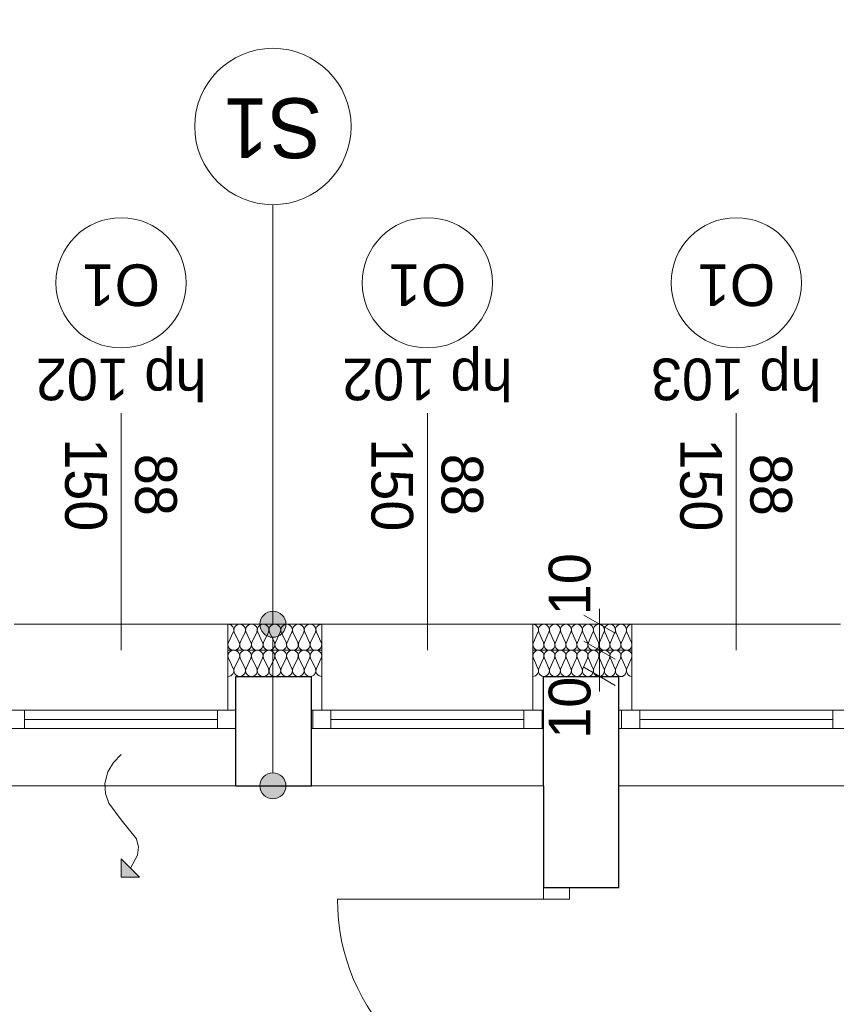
# Model space of a CAD drawing. Extents: x -613240 to -325500, y -25863 to 152403.
# Tile 64 of 254: x -428984 to -425851, y 35834 to 39612. Entities that reach past the tile are written whole.
import ezdxf

# ---------------------------------------------------------------- set-up
doc = ezdxf.new("R2010")
doc.units = 0
doc.header["$MEASUREMENT"] = 0
for name, color, linetype in [('A-Okna', 7, 'Continuous'), ('Arch ocieplenie', 7, 'Continuous'), ('Arch opisy', 7, 'Continuous'), ('Inwent Izolacje', 7, 'Continuous'), ('INWENT WYMIARY', 7, 'Continuous')]:
    doc.layers.add(name, color=color, linetype=linetype)
for name, color, linetype, lineweight, true_color in [('A-Okna_Nr_Pióra__9', 7, 'Continuous', 13, 0x3dad99), ('Arch ocieplenie_Nr_Pióra__9', 7, 'Continuous', 13, 0x3dad99), ('Arch opisy okien_Nr_Pióra__9', 7, 'Continuous', 13, 0x3dad99), ('Arch opisy_Nr_Pióra__9', 7, 'Continuous', 13, 0x3dad99), ('Arch wykończenie_Nr_Pióra__3', 7, 'Continuous', 18, 0xff6600), ('Inwent Izolacje_Nr_Pióra__2', 7, 'Continuous', 13, 0x7f7f7f), ('INWENT.ŚCIANY_Nr_Pióra__2', 7, 'Continuous', 13, 0x7f7f7f)]:
    doc.layers.add(name, color=color, linetype=linetype, lineweight=lineweight, true_color=true_color)
for name, color, linetype, lineweight in [('Arch opisy_Nr_Pióra__1', 7, 'Continuous', 25), ('Arch opisy_Nr_Pióra__21', 7, 'Continuous', 9), ('INWENT WYMIARY_Nr_Pióra__21', 7, 'Continuous', 9), ('INWENT. DRZWI_Nr_Pióra__5', 7, 'Continuous', 13), ('INWENT. OKNA_Nr_Pióra__21', 7, 'Continuous', 9), ('INWENT. OKNA_Nr_Pióra__5', 7, 'Continuous', 13), ('INWENT.ŚCIANY_Nr_Pióra__1', 7, 'Continuous', 25), ('INWENT.ŚCIANY_Nr_Pióra__21', 7, 'Continuous', 9)]:
    doc.layers.add(name, color=color, linetype=linetype, lineweight=lineweight)
doc.styles.add('GENERATED_STYLE_1', font='txt')
doc.styles.add('GENERATED_STYLE_10', font='arial.ttf')
doc.styles.add('GENERATED_STYLE_5', font='txt')
doc.dimstyles.new('GENERATED_STYLE__2', dxfattribs={"dimtxt": 160.000002, "dimasz": 91.2, "dimexe": 0.18, "dimexo": 0, "dimgap": 0.09, "dimtad": 1, "dimtih": 1, "dimtoh": 1, "dimdec": 0, "dimlfac": 0.1, "dimzin": 0, "dimdsep": 46, "dimtxsty": 'GENERATED_STYLE_1', "dimblk": 'ARROWHEAD_2', "dimblk1": 'ARROWHEAD_2', "dimblk2": 'ARROWHEAD_2', "dimcen": 0.09, "dimclrd": 7, "dimclre": 7, "dimclrt": 7, "dimazin": 0, "dimtfac": 1, "dimtdec": 4, "dimtmove": 0, "dimatfit": 3, "dimfxl": 0, "dimtolj": 1, "dimtzin": 0, "dimarcsym": 0})
doc.dimstyles.new('GENERATED_STYLE__3', dxfattribs={"dimtxt": 160.000002, "dimasz": 91.2, "dimexe": 0.18, "dimexo": 0, "dimgap": 0.09, "dimtad": 1, "dimdec": 0, "dimlfac": 0.1, "dimzin": 0, "dimdsep": 46, "dimtxsty": 'GENERATED_STYLE_1', "dimblk": 'ARROWHEAD_2', "dimblk1": 'ARROWHEAD_2', "dimblk2": 'ARROWHEAD_2', "dimcen": 0.09, "dimclrd": 7, "dimclre": 7, "dimclrt": 7, "dimazin": 0, "dimtfac": 1, "dimtdec": 4, "dimtmove": 0, "dimatfit": 3, "dimfxl": 0, "dimtolj": 1, "dimtzin": 0, "dimarcsym": 0})

# ---------------------------------------------------------------- blocks, each defined once
blk = doc.blocks.new('Izolacja cieplna 14_22', base_point=(-427824.9, 37292.6))
at = {"layer": 'Arch ocieplenie_Nr_Pióra__9', "linetype": 'Continuous'}
for p, q in [((-428164.3, 37262.8), (-428183.1, 37222.4)), ((-428141.8, 37222.4), (-428160.6, 37262.8)), ((-428119.3, 37262.8), (-428138.1, 37222.4)), ((-428096.8, 37222.4), (-428115.6, 37262.8)), ((-428074.3, 37262.8), (-428093.1, 37222.4)), ((-428051.8, 37222.4), (-428070.6, 37262.8)), ((-428029.3, 37262.8), (-428048.1, 37222.4)), ((-428006.8, 37222.4), (-428025.6, 37262.8)), ((-427984.3, 37262.8), (-428003.1, 37222.4)), ((-427961.8, 37222.4), (-427980.6, 37262.8)), ((-427939.3, 37262.8), (-427958.1, 37222.4)), ((-427916.8, 37222.4), (-427935.6, 37262.8)), ((-427894.3, 37262.8), (-427913.1, 37222.4)), ((-427871.8, 37222.4), (-427890.6, 37262.8)), ((-427849.3, 37262.8), (-427868.1, 37222.4)), ((-427826.8, 37222.4), (-427845.6, 37262.8))]:
    blk.add_line(p, q, dxfattribs=at)
for centre, start_param, end_param in [((-428184.9, 37271.3), 2.7288, 4.712389), ((-428139.9, 37271.3), 2.7288, 6.695979), ((-428094.9, 37271.3), 2.7288, 6.695979), ((-428049.9, 37271.3), 2.7288, 6.695979), ((-428004.9, 37271.3), 2.7288, 6.695979), ((-427959.9, 37271.3), 2.7288, 6.695979), ((-427914.9, 37271.3), 2.7288, 6.695979), ((-427869.9, 37271.3), 2.7288, 6.695979), ((-427824.9, 37271.3), 4.712389, 6.695979), ((-428162.4, 37213.9), 5.870392, 9.837571), ((-428117.4, 37213.9), 5.870392, 9.837571), ((-428072.4, 37213.9), 5.870392, 9.837571), ((-428027.4, 37213.9), 5.870392, 9.837571), ((-427982.4, 37213.9), 5.870392, 9.837571), ((-427937.4, 37213.9), 5.870392, 9.837571), ((-427892.4, 37213.9), 5.870392, 9.837571), ((-427847.4, 37213.9), 5.870392, 9.837571)]:
    blk.add_ellipse(centre, major_axis=(-22.5, 0), ratio=0.945236, start_param=start_param, end_param=end_param, dxfattribs=at)
blk = doc.blocks.new('Izolacja cieplna 14_23', base_point=(-426634.9, 37292.6))
at = {"layer": 'Arch ocieplenie_Nr_Pióra__9', "linetype": 'Continuous'}
for p, q in [((-426995.6, 37262.8), (-427013.2, 37222.4)), ((-426974.5, 37222.4), (-426992.1, 37262.8)), ((-426953.4, 37262.8), (-426971, 37222.4)), ((-426932.3, 37222.4), (-426949.8, 37262.8)), ((-426911.2, 37262.8), (-426928.7, 37222.4)), ((-426890.1, 37222.4), (-426907.6, 37262.8)), ((-426868.9, 37262.8), (-426886.5, 37222.4)), ((-426847.8, 37222.4), (-426865.4, 37262.8)), ((-426826.7, 37262.8), (-426844.3, 37222.4)), ((-426805.6, 37222.4), (-426823.2, 37262.8)), ((-426784.5, 37262.8), (-426802.1, 37222.4)), ((-426763.4, 37222.4), (-426781, 37262.8)), ((-426742.3, 37262.8), (-426759.8, 37222.4)), ((-426721.2, 37222.4), (-426738.7, 37262.8)), ((-426700.1, 37262.8), (-426717.6, 37222.4)), ((-426678.9, 37222.4), (-426696.5, 37262.8)), ((-426657.8, 37262.8), (-426675.4, 37222.4)), ((-426636.7, 37222.4), (-426654.3, 37262.8))]:
    blk.add_line(p, q, dxfattribs=at)
for centre, start_param, end_param in [((-427014.9, 37271.3), 1.158004, 3.141593), ((-426972.7, 37271.3), 1.158004, 5.125183), ((-426930.5, 37271.3), 1.158004, 5.125183), ((-426888.3, 37271.3), 1.158004, 5.125183), ((-426846.1, 37271.3), 1.158004, 5.125183), ((-426803.8, 37271.3), 1.158004, 5.125183), ((-426761.6, 37271.3), 1.158004, 5.125183), ((-426719.4, 37271.3), 1.158004, 5.125183), ((-426677.2, 37271.3), 1.158004, 5.125183), ((-426634.9, 37271.3), 3.141593, 5.125182), ((-426993.8, 37213.9), 4.299595, 8.266775), ((-426951.6, 37213.9), 4.299595, 8.266775), ((-426909.4, 37213.9), 4.299595, 8.266775), ((-426867.2, 37213.9), 4.299595, 8.266775), ((-426824.9, 37213.9), 4.299595, 8.266775), ((-426782.7, 37213.9), 4.299595, 8.266775), ((-426740.5, 37213.9), 4.299595, 8.266775), ((-426698.3, 37213.9), 4.299595, 8.266775), ((-426656.1, 37213.9), 4.299595, 8.266775)]:
    blk.add_ellipse(centre, major_axis=(0, -21.3), ratio=0.992632, start_param=start_param, end_param=end_param, dxfattribs=at)
blk = doc.blocks.new('Izolacja cieplna 14_274', base_point=(-428184.9, 37092.6))
at = {"layer": 'Inwent Izolacje_Nr_Pióra__2', "linetype": 'Continuous'}
for p, q in [((-428183.1, 37162.8), (-428164.3, 37122.4)), ((-428160.6, 37122.4), (-428141.8, 37162.8)), ((-428138.1, 37162.8), (-428119.3, 37122.4)), ((-428115.6, 37122.4), (-428096.8, 37162.8)), ((-428093.1, 37162.8), (-428074.3, 37122.4)), ((-428070.6, 37122.4), (-428051.8, 37162.8)), ((-428048.1, 37162.8), (-428029.3, 37122.4)), ((-428025.6, 37122.4), (-428006.8, 37162.8)), ((-428003.1, 37162.8), (-427984.3, 37122.4)), ((-427980.6, 37122.4), (-427961.8, 37162.8)), ((-427958.1, 37162.8), (-427939.3, 37122.4)), ((-427935.6, 37122.4), (-427916.8, 37162.8)), ((-427913.1, 37162.8), (-427894.3, 37122.4)), ((-427890.6, 37122.4), (-427871.8, 37162.8)), ((-427868.1, 37162.8), (-427849.3, 37122.4)), ((-427845.6, 37122.4), (-427826.8, 37162.8))]:
    blk.add_line(p, q, dxfattribs=at)
for centre, start_param, end_param in [((-428162.4, 37171.3), 5.870392, 9.837571), ((-428117.4, 37171.3), 5.870392, 9.837571), ((-428072.4, 37171.3), 5.870392, 9.837571), ((-428027.4, 37171.3), 5.870392, 9.837571), ((-427982.4, 37171.3), 5.870392, 9.837571), ((-427937.4, 37171.3), 5.870392, 9.837571), ((-427892.4, 37171.3), 5.870392, 9.837571), ((-427847.4, 37171.3), 5.870392, 9.837571), ((-428184.9, 37113.9), 4.712389, 6.695979), ((-428139.9, 37113.9), 2.7288, 6.695979), ((-428094.9, 37113.9), 2.7288, 6.695979), ((-428049.9, 37113.9), 2.7288, 6.695979), ((-428004.9, 37113.9), 2.7288, 6.695979), ((-427959.9, 37113.9), 2.7288, 6.695979), ((-427914.9, 37113.9), 2.7288, 6.695979), ((-427869.9, 37113.9), 2.7288, 6.695979), ((-427824.9, 37113.9), 2.7288, 4.712389)]:
    blk.add_ellipse(centre, major_axis=(22.5, 0), ratio=0.945236, start_param=start_param, end_param=end_param, dxfattribs=at)
blk = doc.blocks.new('Izolacja cieplna 14_275', base_point=(-427014.9, 37092.6))
at = {"layer": 'Inwent Izolacje_Nr_Pióra__2', "linetype": 'Continuous'}
for p, q in [((-427013.2, 37162.8), (-426995.6, 37122.4)), ((-426992.1, 37122.4), (-426974.5, 37162.8)), ((-426971, 37162.8), (-426953.4, 37122.4)), ((-426949.8, 37122.4), (-426932.3, 37162.8)), ((-426928.7, 37162.8), (-426911.2, 37122.4)), ((-426907.6, 37122.4), (-426890.1, 37162.8)), ((-426886.5, 37162.8), (-426868.9, 37122.4)), ((-426865.4, 37122.4), (-426847.8, 37162.8)), ((-426844.3, 37162.8), (-426826.7, 37122.4)), ((-426823.2, 37122.4), (-426805.6, 37162.8)), ((-426802.1, 37162.8), (-426784.5, 37122.4)), ((-426781, 37122.4), (-426763.4, 37162.8)), ((-426759.8, 37162.8), (-426742.3, 37122.4)), ((-426738.7, 37122.4), (-426721.2, 37162.8)), ((-426717.6, 37162.8), (-426700.1, 37122.4)), ((-426696.5, 37122.4), (-426678.9, 37162.8)), ((-426675.4, 37162.8), (-426657.8, 37122.4)), ((-426654.3, 37122.4), (-426636.7, 37162.8))]:
    blk.add_line(p, q, dxfattribs=at)
for centre, start_param, end_param in [((-426993.8, 37171.3), 4.299595, 8.266775), ((-426951.6, 37171.3), 4.299595, 8.266775), ((-426909.4, 37171.3), 4.299595, 8.266775), ((-426867.2, 37171.3), 4.299595, 8.266775), ((-426824.9, 37171.3), 4.299595, 8.266775), ((-426782.7, 37171.3), 4.299595, 8.266775), ((-426740.5, 37171.3), 4.299595, 8.266775), ((-426698.3, 37171.3), 4.299595, 8.266775), ((-426656.1, 37171.3), 4.299595, 8.266775), ((-427014.9, 37113.9), 3.141593, 5.125182), ((-426972.7, 37113.9), 1.158004, 5.125183), ((-426930.5, 37113.9), 1.158004, 5.125183), ((-426888.3, 37113.9), 1.158004, 5.125183), ((-426846.1, 37113.9), 1.158004, 5.125183), ((-426803.8, 37113.9), 1.158004, 5.125183), ((-426761.6, 37113.9), 1.158004, 5.125183), ((-426719.4, 37113.9), 1.158004, 5.125183), ((-426677.2, 37113.9), 1.158004, 5.125183), ((-426634.9, 37113.9), 1.158004, 3.141593)]:
    blk.add_ellipse(centre, major_axis=(0, 21.3), ratio=0.992632, start_param=start_param, end_param=end_param, dxfattribs=at)
blk = doc.blocks.new('Krzywa_9', base_point=(-428594.9, 36792.6))
at = {"layer": 'A-Okna_Nr_Pióra__9', "linetype": 'Continuous'}
blk.add_hatch(color=256, dxfattribs=at).paths.add_polyline_path([(-428594.9, 36322), (-428594.5, 36392.7), (-428524.2, 36321.6)], flags=0)
for p, q in [((-428594.9, 36322), (-428594.5, 36392.7)), ((-428594.5, 36392.7), (-428524.2, 36321.6)), ((-428594.9, 36322), (-428524.2, 36321.6))]:
    blk.add_line(p, q, dxfattribs=at)
at = {"layer": 'A-Okna_Nr_Pióra__9', "linetype": 'Continuous', "flags": 128}
blk.add_lwpolyline([(-428594.9, 36792.6), (-428624.1, 36761.5), (-428645.4, 36726.4), (-428657.6, 36681.7), (-428655, 36643), (-428642.1, 36606.5), (-428594.9, 36542), (-428535.3, 36468.7), (-428528.2, 36436.7), (-428532.2, 36406.9), (-428559.4, 36357.2)], dxfattribs=at)
blk = doc.blocks.new('*D504')
at = {"layer": 'INWENT WYMIARY_Nr_Pióra__21', "linetype": 'Continuous'}
for p, q in [((-426820, 37227.3), (-426700, 37158)), ((-426670, 37192.6), (-426850, 37192.6)), ((-426760, 37092.6), (-426760, 37192.6)), ((-426820, 37127.3), (-426700, 37058)), ((-426670, 37092.6), (-426850, 37092.6)), ((-426760, 37033.9), (-426760, 37092.6))]:
    blk.add_line(p, q, dxfattribs=at)
at = {"layer": 'INWENT WYMIARY_Nr_Pióra__21', "char_height": 160, "attachment_point": 7, "rotation": 90, "style": 'GENERATED_STYLE_1'}
for insert in [(-426792, 37327.3), (-426792, 36853.1)]:
    blk.add_mtext('{10}', dxfattribs=dict(at, insert=insert))
blk = doc.blocks.new('ARROWHEAD_2')
at = {"color": 0, "linetype": 'Continuous', "lineweight": 0}
for p, q in [((-0.378, -0.655), (0.378, 0.655)), ((0, 0), (-1, 0))]:
    blk.add_line(p, q, dxfattribs=at)
blk = doc.blocks.new('*D505')
at = {"layer": 'INWENT WYMIARY_Nr_Pióra__21', "linetype": 'Continuous'}
for p, q in [((-426700, 37258), (-426820, 37327.3)), ((-426760, 37292.6), (-426760, 37351.3)), ((-426670, 37292.6), (-426850, 37292.6)), ((-426760, 37192.6), (-426760, 37292.6)), ((-426820, 37227.3), (-426700, 37158)), ((-426670, 37192.6), (-426850, 37192.6))]:
    blk.add_line(p, q, dxfattribs=at)
at = {"layer": 'INWENT WYMIARY_Nr_Pióra__21', "char_height": 160, "attachment_point": 7, "rotation": 90, "style": 'GENERATED_STYLE_1'}
for insert in [(-426792, 37327.3), (-426792, 36853.1)]:
    blk.add_mtext('{10}', dxfattribs=dict(at, insert=insert))
blk = doc.blocks.new('*D671')
at = {"layer": 'INWENT WYMIARY_Nr_Pióra__21', "linetype": 'Continuous'}
for p, q in [((-430484.9, 41869.4), (-430484.9, 42049.4)), ((-414743.4, 41869.4), (-414743.4, 42049.4)), ((-430450.3, 42019.4), (-430519.6, 41899.4)), ((-414778, 41899.4), (-414708.8, 42019.4)), ((-430543.6, 41959.4), (-430484.9, 41959.4)), ((-430484.9, 41959.4), (-414743.4, 41959.4)), ((-414743.4, 41959.4), (-414684.7, 41959.4))]:
    blk.add_line(p, q, dxfattribs=at)
at = {"layer": 'INWENT WYMIARY_Nr_Pióra__21', "insert": (-422844.6, 41991.4), "char_height": 160, "attachment_point": 7, "style": 'GENERATED_STYLE_1'}
blk.add_mtext('{1\xa0574}', dxfattribs=at)
blk = doc.blocks.new('Linia_52', base_point=(-428012.4, 36672.6))
at = {"layer": 'Arch opisy_Nr_Pióra__21', "linetype": 'Continuous'}
for points in [[(-427962.4, 37292.6), (-427966.2, 37311.7), (-427977.1, 37328), (-427993.3, 37338.8), (-428012.4, 37342.6), (-428031.6, 37338.8), (-428047.8, 37328), (-428058.6, 37311.7), (-428062.4, 37292.6), (-428058.6, 37273.5), (-428047.8, 37257.3), (-428031.6, 37246.4), (-428012.4, 37242.6), (-427993.3, 37246.4), (-427977.1, 37257.3), (-427966.2, 37273.5)], [(-427962.4, 36672.6), (-427966.2, 36691.7), (-427977.1, 36708), (-427993.3, 36718.8), (-428012.4, 36722.6), (-428031.6, 36718.8), (-428047.8, 36708), (-428058.6, 36691.7), (-428062.4, 36672.6), (-428058.6, 36653.5), (-428047.8, 36637.3), (-428031.6, 36626.4), (-428012.4, 36622.6), (-427993.3, 36626.4), (-427977.1, 36637.3), (-427966.2, 36653.5)]]:
    blk.add_hatch(color=256, dxfattribs=at).paths.add_polyline_path(points, flags=0)
blk.add_line((-428012.4, 36722.6), (-428012.4, 37242.6), dxfattribs=at)
for centre in [(-428012.4, 37292.6), (-428012.4, 36672.6)]:
    blk.add_circle(centre, 50, dxfattribs=at)
blk = doc.blocks.new('Linia_53', base_point=(-428012.4, 37292.6))
at = {"layer": 'Arch opisy_Nr_Pióra__21', "linetype": 'Continuous'}
blk.add_line((-428012.4, 37292.6), (-428012.4, 38902.4), dxfattribs=at)
blk.add_circle((-428012.4, 39202.4), 300, dxfattribs=at)

msp = doc.modelspace()

# ---------------------------------------------------------------- linework, layer by layer
at = {"layer": 'Arch opisy_Nr_Pióra__9', "linetype": 'Continuous'}
for centre in [(-428594.9, 38602.6), (-427419.9, 38602.6), (-426234.9, 38602.6)]:
    msp.add_circle(centre, 250, dxfattribs=at)
at = {"layer": 'Arch wykończenie_Nr_Pióra__3', "linetype": 'Continuous'}
for p, q in [((-428184.9, 36962.6), (-428184.9, 37292.6)), ((-427824.9, 37292.6), (-428184.9, 37292.6)), ((-427824.9, 37292.6), (-427824.9, 36962.6)), ((-427014.9, 37292.6), (-427014.9, 36962.6)), ((-426634.9, 37292.6), (-427014.9, 37292.6)), ((-426634.9, 37292.6), (-426634.9, 36962.6))]:
    msp.add_line(p, q, dxfattribs=at)
at = {"layer": 'INWENT. DRZWI_Nr_Pióra__5', "linetype": 'Continuous'}
for p, q in [((-426974.9, 36282.6), (-426974.9, 36237.6)), ((-426874.9, 36237.6), (-426874.9, 36282.6)), ((-426974.9, 36237.6), (-427764.9, 36237.6)), ((-426974.9, 36237.6), (-426874.9, 36237.6))]:
    msp.add_line(p, q, dxfattribs=at)
msp.add_arc((-426974.9, 36237.6), 790, 180, 270, dxfattribs=at)
at = {"layer": 'INWENT. OKNA_Nr_Pióra__5', "linetype": 'Continuous'}
for p, q in [((-428594.9, 37192.6), (-428594.9, 38102.6)), ((-427419.9, 37192.6), (-427419.9, 38102.6)), ((-426234.9, 37192.6), (-426234.9, 38102.6)), ((-428154.9, 36962.6), (-429034.9, 36962.6)), ((-428964.9, 36892.6), (-428964.9, 36962.6)), ((-428224.9, 36892.6), (-428224.9, 36962.6)), ((-428154.9, 36892.6), (-428154.9, 36962.6)), ((-426974.9, 36962.6), (-427864.9, 36962.6)), ((-427859.9, 36892.6), (-427859.9, 36962.6)), ((-427789.9, 36892.6), (-427789.9, 36962.6)), ((-427049.9, 36892.6), (-427049.9, 36962.6)), ((-426979.9, 36892.6), (-426979.9, 36962.6)), ((-425784.9, 36962.6), (-426684.9, 36962.6)), ((-426674.9, 36892.6), (-426674.9, 36962.6)), ((-426604.9, 36892.6), (-426604.9, 36962.6)), ((-425864.9, 36892.6), (-425864.9, 36962.6)), ((-428224.9, 36927.6), (-428964.9, 36927.6)), ((-427049.9, 36927.6), (-427789.9, 36927.6)), ((-425864.9, 36927.6), (-426604.9, 36927.6)), ((-428154.9, 36892.6), (-429034.9, 36892.6)), ((-426974.9, 36892.6), (-427864.9, 36892.6)), ((-425784.9, 36892.6), (-426684.9, 36892.6))]:
    msp.add_line(p, q, dxfattribs=at)
at = {"layer": 'INWENT.ŚCIANY_Nr_Pióra__1', "linetype": 'Continuous'}
for p, q in [((-428154.9, 36672.6), (-428154.9, 37092.6)), ((-428154.9, 37092.6), (-427864.9, 37092.6)), ((-427864.9, 36672.6), (-427864.9, 37092.6)), ((-426974.9, 36672.6), (-426974.9, 37092.6)), ((-426974.9, 37092.6), (-426684.9, 37092.6)), ((-426684.9, 36672.6), (-426684.9, 37092.6)), ((-428154.9, 36672.6), (-427864.9, 36672.6)), ((-426974.9, 36672.6), (-426974.9, 36282.6)), ((-426684.9, 36282.6), (-426684.9, 36672.6)), ((-426974.9, 36282.6), (-426684.9, 36282.6))]:
    msp.add_line(p, q, dxfattribs=at)
at = {"layer": 'INWENT.ŚCIANY_Nr_Pióra__2', "linetype": 'Continuous'}
for p, q in [((-428184.9, 37192.6), (-427824.9, 37192.6)), ((-427014.9, 37192.6), (-426634.9, 37192.6))]:
    msp.add_line(p, q, dxfattribs=at)
at = {"layer": 'INWENT.ŚCIANY_Nr_Pióra__21', "linetype": 'Continuous'}
for p, q in [((-429004.9, 37292.6), (-428184.9, 37292.6)), ((-427824.9, 37292.6), (-427014.9, 37292.6)), ((-426634.9, 37292.6), (-425834.9, 37292.6)), ((-429034.9, 36672.6), (-428154.9, 36672.6)), ((-427864.9, 36672.6), (-426974.9, 36672.6)), ((-426684.9, 36672.6), (-425784.9, 36672.6))]:
    msp.add_line(p, q, dxfattribs=at)

# ---------------------------------------------------------------- block references
at = {"layer": 'A-Okna', "color": 135, "linetype": 'Continuous', "lineweight": 13, "true_color": 0x3dad99}
msp.add_blockref('Krzywa_9', (-428594.9, 36792.6), dxfattribs=at)
at = {"layer": 'Arch ocieplenie', "color": 104, "linetype": 'Continuous', "lineweight": 13, "true_color": 0x029e21}
for name, p in [('Izolacja cieplna 14_22', (-427824.9, 37292.6)), ('Izolacja cieplna 14_23', (-426634.9, 37292.6))]:
    msp.add_blockref(name, p, dxfattribs=at)
at = {"layer": 'Arch opisy', "linetype": 'Continuous'}
for name, p in [('Linia_53', (-428012.4, 37292.6)), ('Linia_52', (-428012.4, 36672.6))]:
    msp.add_blockref(name, p, dxfattribs=at)
at = {"layer": 'Inwent Izolacje', "color": 104, "linetype": 'Continuous', "lineweight": 13, "true_color": 0x029e21}
for name, p in [('Izolacja cieplna 14_274', (-428184.9, 37092.6)), ('Izolacja cieplna 14_275', (-427014.9, 37092.6))]:
    msp.add_blockref(name, p, dxfattribs=at)

# ---------------------------------------------------------------- texts
at = {"layer": 'Arch opisy okien_Nr_Pióra__9', "linetype": 'Continuous', "char_height": 160, "attachment_point": 2, "rotation": 180, "style": 'GENERATED_STYLE_10'}
for insert in [(-428594.9, 38513.5), (-427419.9, 38513.5), (-426234.9, 38513.5)]:
    msp.add_mtext('{O1}', dxfattribs=dict(at, insert=insert))
at = {"layer": 'Arch opisy_Nr_Pióra__1', "linetype": 'Continuous', "insert": (-428012.4, 39081), "char_height": 230, "attachment_point": 2, "rotation": 180, "style": 'GENERATED_STYLE_5'}
msp.add_mtext('{S1}', dxfattribs=at)
at = {"layer": 'INWENT. OKNA_Nr_Pióra__21', "linetype": 'Continuous', "char_height": 160, "attachment_point": 2, "rotation": 180, "style": 'GENERATED_STYLE_5'}
for s, insert in [('{hp 102}', (-428594.9, 38152)), ('{hp 102}', (-427419.9, 38152)), ('{hp 103}', (-426234.9, 38152))]:
    msp.add_mtext(s, dxfattribs=dict(at, insert=insert))
at = {"layer": 'INWENT. OKNA_Nr_Pióra__21', "linetype": 'Continuous', "char_height": 160, "width": 709.227, "attachment_point": 2, "rotation": 270, "line_spacing_factor": 1.007581, "style": 'GENERATED_STYLE_5'}
for insert in [(-428380.8, 37827.6), (-427205.8, 37827.6), (-426020.8, 37827.6)]:
    msp.add_mtext('{88\\P150}', dxfattribs=dict(at, insert=insert))

# ---------------------------------------------------------------- dimensions: what is measured, and where the dimension line sits
at = {"layer": 'INWENT WYMIARY', "linetype": 'Continuous'}
dim = msp.add_linear_dim(base=(-430484.9, 41959.4), p1=(-430484.9, 37292.6), p2=(-414743.4, 37352.6), dimstyle='GENERATED_STYLE__2', dxfattribs=at)
dim.commit()
dim.dimension.update_dxf_attribs({"geometry": '*D671', "text_midpoint": (-422571, 42071.4)})
for p1, p2, picture, middle in [((-426829.9, 37092.6), (-426824.9, 37192.6), '*D504', (-426872, 36974.5)), ((-426824.9, 37192.6), (-426824.9, 37292.6), '*D505', (-426872, 37448.7))]:
    dim = msp.add_linear_dim(base=(-426760, 37092.6), p1=p1, p2=p2, angle=90, dimstyle='GENERATED_STYLE__3', dxfattribs=at)
    dim.commit()
    dim.dimension.update_dxf_attribs({"geometry": picture, "text_midpoint": middle})

doc.saveas('drawing.dxf')
